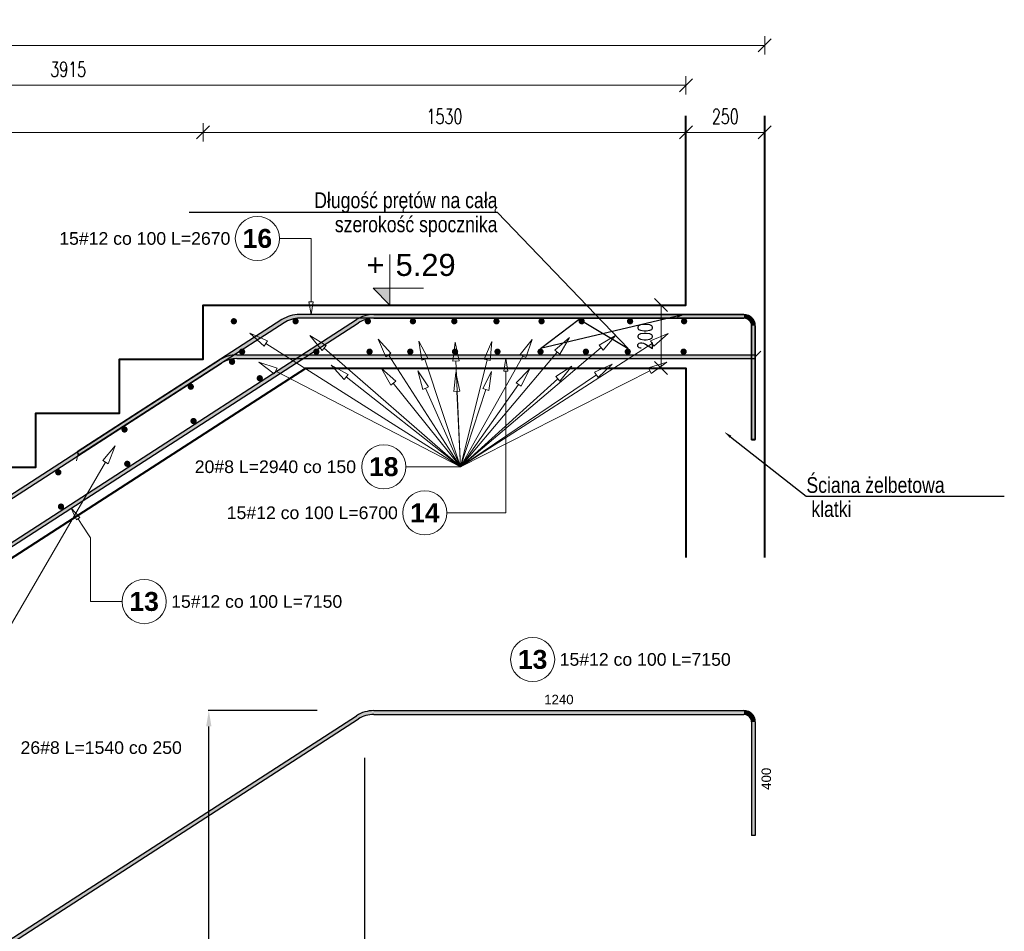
# Model space of a CAD drawing. Extents: x -1474 to 75706, y -13965 to 75879.
# Tile 12 of 17: x 40058 to 43179, y -3712 to -823. Entities that reach past the tile are written whole.
import ezdxf
from ezdxf import colors
from ezdxf.entities.mleader import LeaderData, LeaderLine
from ezdxf.enums import TextEntityAlignment as Align
from ezdxf.math import Vec2, Vec3

# ---------------------------------------------------------------- set-up
doc = ezdxf.new("R2010")
doc.units = 0
doc.header["$LTSCALE"] = 10
doc.header["$MEASUREMENT"] = 0
for name, color, linetype, lineweight in [('P-Opis', 1, 'Continuous', 18), ('P-Wymiar', 254, 'Continuous', 9), ('RCAD_deskowanie', 3, 'Continuous', 40)]:
    doc.layers.add(name, color=color, linetype=linetype, lineweight=lineweight)
for name, color, linetype in [('RCAD_kształt pręta', 7, 'Continuous'), ('RCAD_opis kształtu pręta', 7, 'Continuous'), ('RCAD_opis rozkładu', 7, 'Continuous'), ('RCAD_pręt wyrzucony', 130, 'Continuous'), ('RCAD_pręty punktowe', 7, 'Continuous'), ('RCAD_symbole graficzne', 7, 'Continuous')]:
    doc.layers.add(name, color=color, linetype=linetype)
doc.styles.add('_Fd Opis', font='arial.ttf')
doc.styles.add('ROMANS', font='romans.shx', dxfattribs={"width": 0.7})
doc.styles.add('style1', font='arial.ttf')
doc.styles.add('style3', font='arialbd.ttf')
doc.dimstyles.new('A25', dxfattribs={"dimscale": 27, "dimtxt": 1.75, "dimasz": 0.06, "dimexe": 0, "dimexo": 0, "dimgap": 1, "dimtad": 1, "dimdec": 4, "dimrnd": 0.1, "dimdsep": 46, "dimtxsty": 'ROMANS', "dimblk": '[[[[[[[[', "dimcen": 2, "dimdle": 2, "dimse1": 1, "dimse2": 1, "dimclrd": 256, "dimclrt": 1, "dimadec": 0, "dimazin": 0, "dimtfac": 1, "dimtdec": 4, "dimtix": 1, "dimtmove": 2, "dimatfit": 3, "dimldrblk": '[[[[[[[[', "dimfxl": 0, "dimtvp": 0.6, "dimtolj": 1, "dimlwd": -1, "dimarcsym": 0})
doc.dimstyles.new('RBCT DIM 20', dxfattribs={"dimtxt": 40, "dimasz": 50, "dimexe": 2.5, "dimexo": 150, "dimgap": 25, "dimtad": 1, "dimdec": 0, "dimzin": 1, "dimtxsty": 'style1', "dimcen": 50, "dimclrd": 8, "dimclre": 8, "dimclrt": 2, "dimadec": 0, "dimazin": 0, "dimtfac": 1, "dimtdec": 0, "dimtmove": 0, "dimatfit": 3, "dimfxl": 1, "dimarcsym": 0})

# ---------------------------------------------------------------- blocks, each defined once
blk = doc.blocks.new('[[[[[[[[')
at = {"layer": 'P-Wymiar'}
for p, q in [((-12.7, -12.7), (12.7, 12.7)), ((0, 0), (-4.6, 0)), ((0, 18), (0, -18))]:
    blk.add_line(p, q, dxfattribs=at)
blk = doc.blocks.new('*D179')
at = {"layer": 'Defpoints', "color": 0, "transparency": 16777216}
for p in [(38136.8, -1726.8), (40639.4, -1726.8), (38254.4, -3438.8)]:
    blk.add_point(p, dxfattribs=at)
at = {"layer": 'P-Wymiar', "transparency": 16777216}
blk.add_line((38136.8, -3437.2), (38136.8, -1728.4), dxfattribs=at)
at = {"layer": 'P-Wymiar', "transparency": 16777216, "xscale": 1.62, "yscale": 1.62, "zscale": 1.62}
for p, rotation in [((38136.8, -1726.8), 90), ((38136.8, -3438.8), 270)]:
    blk.add_blockref('[[[[[[[[', p, dxfattribs=dict(at, rotation=rotation))
at = {"layer": 'P-Wymiar', "color": 1, "transparency": 16777216, "insert": (38086.1, -2582.8), "char_height": 47.25, "attachment_point": 5, "rotation": 90, "style": 'ROMANS'}
blk.add_mtext('\\A1;1715', dxfattribs=at)
blk = doc.blocks.new('*D182')
at = {"layer": 'Defpoints', "color": 0, "transparency": 16777216}
for p in [(40639.4, -1179.9), (40639.4, -1726.8), (38254.4, -3266.8)]:
    blk.add_point(p, dxfattribs=at)
at = {"layer": 'P-Wymiar', "transparency": 16777216}
blk.add_line((38256.1, -1179.9), (40637.8, -1179.9), dxfattribs=at)
at = {"layer": 'P-Wymiar', "transparency": 16777216, "xscale": 1.62, "yscale": 1.62, "zscale": 1.62, "rotation": 180}
blk.add_blockref('[[[[[[[[', (38254.4, -1179.9), dxfattribs=at)
at = {"layer": 'P-Wymiar', "transparency": 16777216, "xscale": 1.62, "yscale": 1.62, "zscale": 1.62}
blk.add_blockref('[[[[[[[[', (40639.4, -1179.9), dxfattribs=at)
at = {"layer": 'P-Wymiar', "color": 1, "transparency": 16777216, "insert": (39446.9, -1129.2), "char_height": 47.25, "attachment_point": 5, "style": 'ROMANS'}
blk.add_mtext('\\A1;2385', dxfattribs=at)
blk = doc.blocks.new('*D183')
at = {"layer": 'Defpoints', "color": 0, "transparency": 16777216}
for p in [(42169.4, -1179.9), (40639.4, -1726.8), (42169.4, -1726.8)]:
    blk.add_point(p, dxfattribs=at)
at = {"layer": 'P-Wymiar', "transparency": 16777216}
blk.add_line((40641.1, -1179.9), (42167.8, -1179.9), dxfattribs=at)
at = {"layer": 'P-Wymiar', "transparency": 16777216, "xscale": 1.62, "yscale": 1.62, "zscale": 1.62, "rotation": 180}
blk.add_blockref('[[[[[[[[', (40639.4, -1179.9), dxfattribs=at)
at = {"layer": 'P-Wymiar', "transparency": 16777216, "xscale": 1.62, "yscale": 1.62, "zscale": 1.62}
blk.add_blockref('[[[[[[[[', (42169.4, -1179.9), dxfattribs=at)
at = {"layer": 'P-Wymiar', "color": 1, "transparency": 16777216, "insert": (41404.4, -1129.2), "char_height": 47.25, "attachment_point": 5, "style": 'ROMANS'}
blk.add_mtext('\\A1;1530', dxfattribs=at)
blk = doc.blocks.new('*D184')
at = {"layer": 'Defpoints', "color": 0, "transparency": 16777216}
for p in [(42419.4, -1179.9), (42169.4, -1726.8), (42419.4, -1726.8)]:
    blk.add_point(p, dxfattribs=at)
at = {"layer": 'P-Wymiar', "transparency": 16777216}
blk.add_line((42171.1, -1179.9), (42417.8, -1179.9), dxfattribs=at)
at = {"layer": 'P-Wymiar', "transparency": 16777216, "xscale": 1.62, "yscale": 1.62, "zscale": 1.62, "rotation": 180}
blk.add_blockref('[[[[[[[[', (42169.4, -1179.9), dxfattribs=at)
at = {"layer": 'P-Wymiar', "transparency": 16777216, "xscale": 1.62, "yscale": 1.62, "zscale": 1.62}
blk.add_blockref('[[[[[[[[', (42419.4, -1179.9), dxfattribs=at)
at = {"layer": 'P-Wymiar', "color": 1, "transparency": 16777216, "insert": (42294.4, -1129.2), "char_height": 47.25, "attachment_point": 5, "style": 'ROMANS'}
blk.add_mtext('\\A1;250', dxfattribs=at)
blk = doc.blocks.new('*D187')
at = {"layer": 'Defpoints', "color": 0, "transparency": 16777216}
for p in [(42169.4, -1030.3), (42169.4, -1126.8), (38254.4, -3438.8)]:
    blk.add_point(p, dxfattribs=at)
at = {"layer": 'P-Wymiar', "transparency": 16777216}
blk.add_line((38256.1, -1030.3), (42167.8, -1030.3), dxfattribs=at)
at = {"layer": 'P-Wymiar', "transparency": 16777216, "xscale": 1.62, "yscale": 1.62, "zscale": 1.62, "rotation": 180}
blk.add_blockref('[[[[[[[[', (38254.4, -1030.3), dxfattribs=at)
at = {"layer": 'P-Wymiar', "transparency": 16777216, "xscale": 1.62, "yscale": 1.62, "zscale": 1.62}
blk.add_blockref('[[[[[[[[', (42169.4, -1030.3), dxfattribs=at)
at = {"layer": 'P-Wymiar', "color": 1, "transparency": 16777216, "insert": (40211.9, -979.7), "char_height": 47.25, "attachment_point": 5, "style": 'ROMANS'}
blk.add_mtext('\\A1;3915', dxfattribs=at)
blk = doc.blocks.new('*D188')
at = {"layer": 'Defpoints', "color": 0, "transparency": 16777216}
for p in [(40964.8, -1926.8), (38594, -3584.5), (38313.4, -3638.8), (38313.4, -3638.8), (38928.9, -3638.8)]:
    blk.add_point(p, dxfattribs=at)
at = {"layer": 'P-Wymiar', "transparency": 16777216}
blk.add_arc((38313.4, -3638.8), 285.8, 0.3248, 32.5257, dxfattribs=at)
at = {"layer": 'P-Wymiar', "transparency": 16777216, "xscale": 1.62, "yscale": 1.62, "zscale": 1.62}
for p, rotation in [((38553.5, -3483.8), 122.6880376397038), ((38599.2, -3638.8), 270.1623863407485)]:
    blk.add_blockref('[[[[[[[[', p, dxfattribs=dict(at, rotation=rotation))
at = {"layer": 'P-Wymiar', "color": 1, "transparency": 16777216, "insert": (38636.1, -3543.7), "char_height": 47.25, "attachment_point": 5, "rotation": 286.4252, "style": 'ROMANS'}
blk.add_mtext('\\A1;33°', dxfattribs=at)
blk = doc.blocks.new('*D191')
at = {"layer": 'Defpoints', "color": 0, "transparency": 16777216}
for p in [(41150.6, -3012.4), (41150.6, -3787.8), (38304.6, -4864.4)]:
    blk.add_point(p, dxfattribs=at)
at = {"layer": 'P-Wymiar', "color": 8, "lineweight": -2, "transparency": 16777216}
for p, q in [((41150.6, -3162.4), (41150.6, -3790.3)), ((38304.6, -4714.4), (38304.6, -3785.3)), ((38354.6, -3787.8), (41100.6, -3787.8))]:
    blk.add_line(p, q, dxfattribs=at)
at = {"layer": 'P-Wymiar', "color": 8, "transparency": 16777216}
for points in [[(38354.6, -3779.4), (38354.6, -3796.1), (38304.6, -3787.8)], [(41100.6, -3779.4), (41100.6, -3796.1), (41150.6, -3787.8)]]:
    blk.add_solid(points, dxfattribs=at)
at = {"layer": 'P-Wymiar', "color": 2, "transparency": 16777216, "insert": (39727.6, -3742.3), "char_height": 40, "attachment_point": 5, "style": 'style1'}
blk.add_mtext('2850', dxfattribs=at)
blk = doc.blocks.new('*D192')
at = {"layer": 'Defpoints', "color": 0, "transparency": 16777216}
for p in [(40657.6, -3012.4), (41150.6, -3012.4), (38304.6, -4864.4)]:
    blk.add_point(p, dxfattribs=at)
at = {"layer": 'P-Wymiar', "color": 8, "lineweight": -2, "transparency": 16777216}
for p, q in [((41000.6, -3012.4), (40655.1, -3012.4)), ((40657.6, -4814.4), (40657.6, -3062.4)), ((38454.6, -4864.4), (40660.1, -4864.4))]:
    blk.add_line(p, q, dxfattribs=at)
at = {"layer": 'P-Wymiar', "color": 8, "transparency": 16777216}
for points in [[(40649.2, -3062.4), (40665.9, -3062.4), (40657.6, -3012.4)], [(40649.2, -4814.4), (40665.9, -4814.4), (40657.6, -4864.4)]]:
    blk.add_solid(points, dxfattribs=at)
at = {"layer": 'P-Wymiar', "color": 2, "transparency": 16777216, "insert": (40612.2, -3938.4), "char_height": 40, "attachment_point": 5, "rotation": 90, "style": 'style1'}
blk.add_mtext('1850', dxfattribs=at)
blk = doc.blocks.new('*D201')
at = {"layer": 'Defpoints', "color": 0, "transparency": 16777216}
for p in [(42068.9, -1726.8), (42091.1, -1926.8), (42102.1, -1926.8)]:
    blk.add_point(p, dxfattribs=at)
at = {"layer": 'P-Wymiar', "transparency": 16777216}
blk.add_line((42091.1, -1728.4), (42091.1, -1925.2), dxfattribs=at)
at = {"layer": 'P-Wymiar', "transparency": 16777216, "xscale": 1.62, "yscale": 1.62, "zscale": 1.62}
for p, rotation in [((42091.1, -1726.8), 90), ((42091.1, -1926.8), 270)]:
    blk.add_blockref('[[[[[[[[', p, dxfattribs=dict(at, rotation=rotation))
at = {"layer": 'P-Wymiar', "color": 1, "transparency": 16777216, "insert": (42040.4, -1826.8), "char_height": 47.25, "attachment_point": 5, "rotation": 90, "style": 'ROMANS'}
blk.add_mtext('\\A1;200', dxfattribs=at)
blk = doc.blocks.new('*D219')
at = {"layer": 'Defpoints', "color": 0, "transparency": 16777216}
for p in [(42419.4, -904.2), (42419.4, -1336.3), (36169.4, -3438.8)]:
    blk.add_point(p, dxfattribs=at)
at = {"layer": 'P-Wymiar', "transparency": 16777216}
blk.add_line((36171.1, -904.2), (42417.8, -904.2), dxfattribs=at)
at = {"layer": 'P-Wymiar', "transparency": 16777216, "xscale": 1.62, "yscale": 1.62, "zscale": 1.62, "rotation": 180}
blk.add_blockref('[[[[[[[[', (36169.4, -904.2), dxfattribs=at)
at = {"layer": 'P-Wymiar', "transparency": 16777216, "xscale": 1.62, "yscale": 1.62, "zscale": 1.62}
blk.add_blockref('[[[[[[[[', (42419.4, -904.2), dxfattribs=at)
at = {"layer": 'P-Wymiar', "color": 1, "transparency": 16777216, "insert": (39294.4, -853.6), "char_height": 47.25, "attachment_point": 5, "style": 'ROMANS'}
blk.add_mtext('\\A1;6250', dxfattribs=at)

msp = doc.modelspace()

# ---------------------------------------------------------------- hatches: boundary and pattern name
at = {"layer": 'RCAD_kształt pręta'}
for points in [[(38329.81221, -3592.51649), (38323.30284, -3582.43541), (41125.36375, -1773.13822), (41131.87312, -1783.21929)], [(40889.39632, -1773.13822), (40895.9057, -1783.21929), (40247.23212, -2202.06932), (40240.72275, -2191.98824)], [(42353.43653, -1756.82735), (42353.43653, -1768.82735), (40944.72599, -1768.82735), (40944.72599, -1756.82735)], [(41180.69342, -1768.82735), (41180.69342, -1756.82735), (42353.43653, -1756.82735), (42353.43653, -1768.82735)], [(42377.43653, -1792.82735), (42389.43653, -1792.82735), (42389.43653, -2152.82735), (42377.43653, -2152.82735)], [(42389.43653, -2153.69905), (42377.43653, -2153.69905), (42377.43653, -1792.82735), (42389.43653, -1792.82735)], [(38093.84479, -3592.51649), (38087.33541, -3582.43541), (40691.16256, -1901.13822), (40697.67193, -1911.21929)], [(40746.49223, -1896.82735), (40746.49223, -1884.82735), (42389.43653, -1884.82735), (42389.43653, -1896.82735)]]:
    msp.add_hatch(color=4, dxfattribs=at).paths.add_polyline_path(points, flags=0)
h = msp.add_hatch(color=4, dxfattribs=at)
edge = h.paths.add_edge_path(flags=0)
edge.add_line((40944.72599, -1756.82735), (40944.72599, -1768.82735))
edge.add_arc((40944.72599, -1858.82735), 90, 90, 122.85042398)
edge.add_line((40895.9057, -1783.21929), (40889.39632, -1773.13822))
edge.add_arc((40944.72599, -1858.82735), 102, 450, 482.85042398, ccw=False)
h = msp.add_hatch(color=4, dxfattribs=at)
edge = h.paths.add_edge_path(flags=0)
edge.add_line((41180.69342, -1756.82735), (41180.69342, -1768.82735))
edge.add_arc((41180.69342, -1858.82735), 90, 90, 122.85042398)
edge.add_line((41131.87312, -1783.21929), (41125.36375, -1773.13822))
edge.add_arc((41180.69342, -1858.82735), 102, 450, 482.85042398, ccw=False)
h = msp.add_hatch(color=4, dxfattribs=at)
edge = h.paths.add_edge_path(flags=0)
edge.add_line((42389.43653, -1792.82735), (42377.43653, -1792.82735))
edge.add_arc((42353.43653, -1792.82735), 24, 0, 90)
edge.add_line((42353.43653, -1768.82735), (42353.43653, -1756.82735))
edge.add_arc((42353.43653, -1792.82735), 36, 360, 450, ccw=False)
h = msp.add_hatch(color=4, dxfattribs=at)
edge = h.paths.add_edge_path(flags=0)
edge.add_line((42389.43653, -1792.82735), (42377.43653, -1792.82735))
edge.add_arc((42353.43653, -1792.82735), 24, 0, 90)
edge.add_line((42353.43653, -1768.82735), (42353.43653, -1756.82735))
edge.add_arc((42353.43653, -1792.82735), 36, 360, 450, ccw=False)
h = msp.add_hatch(color=4, dxfattribs=at)
edge = h.paths.add_edge_path(flags=0)
edge.add_line((40746.49223, -1884.82735), (40746.49223, -1896.82735))
edge.add_arc((40746.49223, -1986.82735), 90, 90, 122.85042398)
edge.add_line((40697.67193, -1911.21929), (40691.16256, -1901.13822))
edge.add_arc((40746.49223, -1986.82735), 102, 450, 482.85042398, ccw=False)
at = {"layer": 'RCAD_pręt wyrzucony'}
h = msp.add_hatch(color=4, dxfattribs=at)
edge = h.paths.add_edge_path(flags=0)
edge.add_line((41180.69342, -3012.42413), (41180.69342, -3024.42413))
edge.add_arc((41180.69342, -3114.42413), 90, 90, 122.85042398)
edge.add_line((41131.87312, -3038.81607), (41125.36375, -3028.735))
edge.add_arc((41180.69342, -3114.42413), 102, 450, 482.85042398, ccw=False)
for points in [[(41180.69342, -3024.42413), (41180.69342, -3012.42413), (42353.43653, -3012.42413), (42353.43653, -3024.42413)], [(38329.81221, -4848.11327), (38323.30284, -4838.03219), (41125.36375, -3028.735), (41131.87312, -3038.81607)], [(42377.43653, -3048.42413), (42389.43653, -3048.42413), (42389.43653, -3408.42413), (42377.43653, -3408.42413)]]:
    msp.add_hatch(color=4, dxfattribs=at).paths.add_polyline_path(points, flags=0)
h = msp.add_hatch(color=4, dxfattribs=at)
edge = h.paths.add_edge_path(flags=0)
edge.add_line((42389.43653, -3048.42413), (42377.43653, -3048.42413))
edge.add_arc((42353.43653, -3048.42413), 24, 0, 90)
edge.add_line((42353.43653, -3024.42413), (42353.43653, -3012.42413))
edge.add_arc((42353.43653, -3048.42413), 36, 360, 450, ccw=False)
at = {"layer": 'RCAD_pręty punktowe'}
h = msp.add_hatch(color=1, dxfattribs=at)
edge = h.paths.add_edge_path(flags=0)
edge.add_arc((40736.91368, -1778.31942), 10, 0, 360)
h = msp.add_hatch(color=1, dxfattribs=at)
edge = h.paths.add_edge_path(flags=0)
edge.add_arc((40932.6437, -1778.31942), 10, 0, 360)
h = msp.add_hatch(color=1, dxfattribs=at)
edge = h.paths.add_edge_path(flags=0)
edge.add_arc((41161.55703, -1778.31942), 10, 0, 360)
h = msp.add_hatch(color=1, dxfattribs=at)
edge = h.paths.add_edge_path(flags=0)
edge.add_arc((41304.46575, -1778.31942), 10, 0, 360)
h = msp.add_hatch(color=1, dxfattribs=at)
edge = h.paths.add_edge_path(flags=0)
edge.add_arc((41435.54068, -1778.31942), 10, 0, 360)
h = msp.add_hatch(color=1, dxfattribs=at)
edge = h.paths.add_edge_path(flags=0)
edge.add_arc((41569.23651, -1778.31942), 10, 0, 360)
h = msp.add_hatch(color=1, dxfattribs=at)
edge = h.paths.add_edge_path(flags=0)
edge.add_arc((41712.10774, -1778.31942), 10, 0, 360)
h = msp.add_hatch(color=1, dxfattribs=at)
edge = h.paths.add_edge_path(flags=0)
edge.add_arc((41839.24983, -1778.31942), 10, 0, 360)
h = msp.add_hatch(color=1, dxfattribs=at)
edge = h.paths.add_edge_path(flags=0)
edge.add_arc((41992.6069, -1778.31942), 10, 0, 360)
h = msp.add_hatch(color=1, dxfattribs=at)
edge = h.paths.add_edge_path(flags=0)
edge.add_arc((42163.92868, -1778.31942), 10, 0, 360)
h = msp.add_hatch(color=1, dxfattribs=at)
edge = h.paths.add_edge_path(flags=0)
edge.add_arc((40763.10693, -1874.82735), 10, 0, 360)
h = msp.add_hatch(color=1, dxfattribs=at)
edge = h.paths.add_edge_path(flags=0)
edge.add_arc((40998.4563, -1874.82735), 10, 0, 360)
h = msp.add_hatch(color=1, dxfattribs=at)
edge = h.paths.add_edge_path(flags=0)
edge.add_arc((41167.00649, -1874.82735), 10, 0, 360)
h = msp.add_hatch(color=1, dxfattribs=at)
edge = h.paths.add_edge_path(flags=0)
edge.add_arc((41296.02129, -1874.82735), 10, 0, 360)
h = msp.add_hatch(color=1, dxfattribs=at)
edge = h.paths.add_edge_path(flags=0)
edge.add_arc((41437.93742, -1874.82735), 10, 0, 360)
h = msp.add_hatch(color=1, dxfattribs=at)
edge = h.paths.add_edge_path(flags=0)
edge.add_arc((41572.48115, -1874.82735), 10, 0, 360)
h = msp.add_hatch(color=1, dxfattribs=at)
edge = h.paths.add_edge_path(flags=0)
edge.add_arc((41708.86835, -1874.82735), 10, 0, 360)
h = msp.add_hatch(color=1, dxfattribs=at)
edge = h.paths.add_edge_path(flags=0)
edge.add_arc((41852.62721, -1874.82735), 10, 0, 360)
h = msp.add_hatch(color=1, dxfattribs=at)
edge = h.paths.add_edge_path(flags=0)
edge.add_arc((41985.32821, -1874.82735), 10, 0, 360)
h = msp.add_hatch(color=1, dxfattribs=at)
edge = h.paths.add_edge_path(flags=0)
edge.add_arc((42162.26288, -1874.82735), 10, 0, 360)
h = msp.add_hatch(color=1, dxfattribs=at)
edge = h.paths.add_edge_path(flags=0)
edge.add_arc((40731.26555, -1906.80624), 10, 0, 360)
h = msp.add_hatch(color=1, dxfattribs=at)
edge = h.paths.add_edge_path(flags=0)
edge.add_arc((40819.14324, -1958.96201), 10, 0, 360)
h = msp.add_hatch(color=1, dxfattribs=at)
edge = h.paths.add_edge_path(flags=0)
edge.add_arc((40600.53415, -1985.84488), 10, 0, 360)
h = msp.add_hatch(color=1, dxfattribs=at)
edge = h.paths.add_edge_path(flags=0)
edge.add_arc((40609.12086, -2094.57395), 10, 0, 360)
h = msp.add_hatch(color=1, dxfattribs=at)
edge = h.paths.add_edge_path(flags=0)
edge.add_arc((40390.51176, -2121.45682), 10, 0, 360)
h = msp.add_hatch(color=1, dxfattribs=at)
edge = h.paths.add_edge_path(flags=0)
edge.add_arc((40399.09847, -2230.18589), 10, 0, 360)
h = msp.add_hatch(color=1, dxfattribs=at)
edge = h.paths.add_edge_path(flags=0)
edge.add_arc((40180.48938, -2257.06875), 10, 0, 360)
h = msp.add_hatch(color=1, dxfattribs=at)
edge = h.paths.add_edge_path(flags=0)
edge.add_arc((40189.07609, -2365.79783), 10, 0, 360)
at = {"layer": 'RCAD_symbole graficzne'}
msp.add_hatch(color=1, dxfattribs=at).paths.add_polyline_path([(41178.43096, -1673.49402), (41231.76429, -1726.82735), (41231.76429, -1673.49402)], flags=0)

# ---------------------------------------------------------------- linework, layer by layer
at = {"layer": 'RCAD_deskowanie'}
for points in [[(36419.43653, -3438.82735), (38254.43653, -3438.82735), (38254.43653, -3266.82735), (38519.43653, -3266.82735), (38519.43653, -3095.82735), (38784.43653, -3095.82735), (38784.43653, -2924.82735), (39049.43653, -2924.82735), (39049.43653, -2753.82735), (39314.43653, -2753.82735), (39314.43653, -2582.82735), (39579.43653, -2582.82735), (39579.43653, -2411.82735), (39844.43653, -2411.82735), (39844.43653, -2240.82735), (40109.43653, -2240.82735), (40109.43653, -2069.82735), (40374.43653, -2069.82735), (40374.43653, -1898.82735), (40639.43653, -1898.82735), (40639.43653, -1726.82735), (42169.43653, -1726.82735), (42169.43653, -1126.82735)], [(42419.43653, -2526.82735), (42419.43653, -1126.82735)], [(36419.43653, -3638.82735), (38313.39538, -3638.82735), (40964.772, -1926.82735), (42169.43653, -1926.82735), (42169.43653, -2526.82735)]]:
    msp.add_lwpolyline(points, dxfattribs=at)
at = {"layer": 'RCAD_kształt pręta', "color": 4}
for p, q in [((38323.30284, -3582.43541), (41125.36375, -1773.13822)), ((40889.39632, -1773.13822), (40240.72275, -2191.98824)), ((42353.43653, -1756.82735), (40944.72599, -1756.82735)), ((42353.43653, -1768.82735), (40944.72599, -1768.82735)), ((41180.69342, -1756.82735), (42353.43653, -1756.82735)), ((41180.69342, -1768.82735), (42353.43653, -1768.82735)), ((38329.81221, -3592.51649), (41131.87312, -1783.21929)), ((40895.9057, -1783.21929), (40247.23212, -2202.06932)), ((42377.43653, -1792.82735), (42377.43653, -2152.82735)), ((42377.43653, -2153.69905), (42377.43653, -1792.82735)), ((42389.43653, -1792.82735), (42389.43653, -2152.82735)), ((42389.43653, -2153.69905), (42389.43653, -1792.82735)), ((38087.33541, -3582.43541), (40691.16256, -1901.13822)), ((40746.49223, -1884.82735), (42389.43653, -1884.82735)), ((40746.49223, -1896.82735), (42389.43653, -1896.82735)), ((42389.43653, -1884.82735), (42389.43653, -1896.82735)), ((38093.84479, -3592.51649), (40697.67193, -1911.21929)), ((42389.43653, -2152.82735), (42377.43653, -2152.82735)), ((42377.43653, -2153.69905), (42389.43653, -2153.69905)), ((40247.23212, -2202.06932), (40240.72275, -2191.98824))]:
    msp.add_line(p, q, dxfattribs=at)
at = {"layer": 'RCAD_kształt pręta', "color": 2, "lineweight": 5}
for p, q in [((42389.43653, -1890.82735), (42406.93653, -1873.32735)), ((40243.97744, -2197.02878), (40238.76871, -2221.22318))]:
    msp.add_line(p, q, dxfattribs=at)
at = {"layer": 'RCAD_kształt pręta', "color": 4}
for centre, radius, start, end in [((40944.72599, -1858.82735), 102, 90, 122.85042398), ((40944.72599, -1858.82735), 90, 90, 122.85042398), ((41180.69342, -1858.82735), 102, 90, 122.85042398), ((41180.69342, -1858.82735), 90, 90, 122.85042398), ((42353.43653, -1792.82735), 36, 360, 90), ((42353.43653, -1792.82735), 36, 360, 90), ((42353.43653, -1792.82735), 24, 360, 90), ((42353.43653, -1792.82735), 24, 360, 90), ((40746.49223, -1986.82735), 102, 90, 122.85042398), ((40746.49223, -1986.82735), 90, 90, 122.85042398)]:
    msp.add_arc(centre, radius, start, end, dxfattribs=at)
at = {"layer": 'RCAD_opis kształtu pręta', "color": 8, "lineweight": 0}
for p, q in [((40981.49433, -1516.20812), (40881.49433, -1516.20812)), ((40981.49433, -1704.82735), (40981.49433, -1516.20812)), ((40981.49433, -1704.82735), (40981.49433, -1716.82735)), ((40981.49433, -1756.82735), (40974.82766, -1716.82735)), ((40988.16099, -1716.82735), (40974.82766, -1716.82735)), ((40988.16099, -1716.82735), (40981.49433, -1756.82735)), ((41592.25623, -1936.82735), (41598.9229, -1896.82735)), ((41598.9229, -1896.82735), (41605.58956, -1936.82735)), ((41592.25623, -1936.82735), (41605.58956, -1936.82735)), ((41598.9229, -1948.82735), (41598.9229, -1936.82735)), ((41598.9229, -1948.82735), (41598.9229, -2385.6071)), ((40237.94523, -2408.04457), (40221.84792, -2370.82467)), ((40221.84792, -2370.82467), (40249.14643, -2400.81193)), ((40237.94523, -2408.04457), (40249.14643, -2400.81193)), ((41598.9229, -2385.6071), (41412.2832, -2385.6071)), ((40254.39478, -2421.23004), (40243.54583, -2404.42825)), ((40254.39478, -2421.23004), (40282.60207, -2464.9147)), ((40282.60207, -2464.9147), (40282.60207, -2666.82735)), ((40282.60207, -2666.82735), (40382.60207, -2666.82735))]:
    msp.add_line(p, q, dxfattribs=at)
for centre in [(40811.49433, -1516.20812), (41342.2832, -2385.6071), (40452.60207, -2666.82735)]:
    msp.add_circle(centre, 70, dxfattribs=at)
at = {"layer": 'RCAD_opis rozkładu', "color": 8, "lineweight": 0}
for p, q in [((40832.89667, -1857.03301), (40787.58304, -1816.45377)), ((40787.58304, -1816.45377), (40843.60812, -1840.14322)), ((40832.89667, -1857.03301), (40843.60812, -1840.14322)), ((41016.52147, -1870.71688), (40977.86842, -1823.74942)), ((40977.86842, -1823.74942), (41029.6648, -1855.64198)), ((41218.14116, -1890.61259), (41194.05232, -1834.75806)), ((41194.05232, -1834.75806), (41234.95404, -1879.78082)), ((41644.38744, -1883.8883), (41682.6012, -1836.56274)), ((41682.6012, -1836.56274), (41661.80188, -1893.72381)), ((41754.20981, -1869.57313), (41800.5508, -1830.1712)), ((41800.5508, -1830.1712), (41769.49373, -1882.47281)), ((41894.57128, -1854.24093), (41946.82045, -1823.09571)), ((41946.82045, -1823.09571), (41907.49671, -1869.50308)), ((42057.55555, -1840.75309), (42113.4441, -1816.7433)), ((42057.55555, -1840.75309), (42068.36351, -1857.58128)), ((42113.4441, -1816.7433), (42068.36351, -1857.58128)), ((41454.92454, -2239.67962), (40838.2524, -1848.58811)), ((41016.52147, -1870.71688), (41029.6648, -1855.64198)), ((41454.92454, -2239.67962), (41023.09313, -1863.17943)), ((41332.61879, -1901.39805), (41323.28982, -1841.29007)), ((41323.28982, -1841.29007), (41351.609, -1895.12336)), ((41430.65329, -1904.63614), (41438.09246, -1844.26513)), ((41438.09246, -1844.26513), (41450.63519, -1903.78555)), ((41454.92454, -2239.67962), (42062.95953, -1849.16718)), ((41454.92454, -2239.67962), (41901.03399, -1861.872)), ((41530.31967, -1898.27327), (41554.62762, -1842.51375)), ((41554.62762, -1842.51375), (41549.71778, -1903.1429)), ((41754.20981, -1869.57313), (41769.49373, -1882.47281)), ((41894.57128, -1854.24093), (41907.49671, -1869.50308)), ((41218.14116, -1890.61259), (41234.95404, -1879.78082)), ((41454.92454, -2239.67962), (41226.5476, -1885.19671)), ((41332.61879, -1901.39805), (41351.609, -1895.12336)), ((41454.92454, -2239.67962), (41342.11389, -1898.26071)), ((41454.92454, -2239.67962), (41761.85177, -1876.02297)), ((41454.92454, -2239.67962), (41653.09466, -1888.80605)), ((41454.92454, -2239.67962), (41540.01872, -1900.70808)), ((41530.31967, -1898.27327), (41549.71778, -1903.1429)), ((41644.38744, -1883.8883), (41661.80188, -1893.72381)), ((40865.02466, -1944.95829), (40816.36805, -1908.45439)), ((40816.36805, -1908.45439), (40874.23367, -1927.20458)), ((40865.02466, -1944.95829), (40874.23367, -1927.20458)), ((41086.61423, -1962.85284), (41045.62543, -1917.90934)), ((41045.62543, -1917.90934), (41098.97489, -1947.1298)), ((41234.303, -1980.68315), (41204.55466, -1927.62624)), ((41204.55466, -1927.62624), (41249.90263, -1968.16709)), ((41430.65329, -1904.63614), (41450.63519, -1903.78555)), ((41454.92454, -2239.67962), (41440.64424, -1904.21085)), ((41631.38763, -1973.0051), (41674.20942, -1929.80447)), ((41674.20942, -1929.80447), (41647.71334, -1984.55808)), ((41756.83532, -1953.79251), (41808.08083, -1921.02213)), ((41808.08083, -1921.02213), (41770.23358, -1968.6413)), ((41880.3349, -1939.7884), (41935.63337, -1914.44911)), ((41935.63337, -1914.44911), (41891.54215, -1956.35335)), ((42050.72278, -1926.20142), (42108.75499, -1907.97338)), ((42050.72278, -1926.20142), (42059.77145, -1944.03738)), ((42108.75499, -1907.97338), (42059.77145, -1944.03738)), ((41454.92454, -2239.67962), (40869.62916, -1936.08143)), ((41086.61423, -1962.85284), (41098.97489, -1947.1298)), ((41454.92454, -2239.67962), (41092.79456, -1954.99132)), ((41335.46442, -1994.60011), (41320.31468, -1935.68928)), ((41320.31468, -1935.68928), (41353.75173, -1986.50231)), ((41433.62274, -2001.16597), (41440.77449, -1940.76024)), ((41440.77449, -1940.76024), (41453.60037, -2000.22029)), ((41454.92454, -2239.67962), (42055.24711, -1935.1194)), ((41454.92454, -2239.67962), (41885.93853, -1948.07088)), ((41454.92454, -2239.67962), (41763.53445, -1961.2169)), ((41525.62065, -1991.75117), (41553.80244, -1937.84582)), ((41553.80244, -1937.84582), (41544.6268, -1997.97741)), ((41756.83532, -1953.79251), (41770.23358, -1968.6413)), ((41880.3349, -1939.7884), (41891.54215, -1956.35335)), ((41234.303, -1980.68315), (41249.90263, -1968.16709)), ((41454.92454, -2239.67962), (41242.10282, -1974.42512)), ((41335.46442, -1994.60011), (41353.75173, -1986.50231)), ((41454.92454, -2239.67962), (41344.60808, -1990.55121)), ((41454.92454, -2239.67962), (41639.55048, -1978.78159)), ((41454.92454, -2239.67962), (41535.12373, -1994.86429)), ((41525.62065, -1991.75117), (41544.6268, -1997.97741)), ((41631.38763, -1973.0051), (41647.71334, -1984.55808)), ((41433.62274, -2001.16597), (41453.60037, -2000.22029)), ((41454.92454, -2239.67962), (41443.61155, -2000.69313)), ((40321.47022, -2220.11413), (40360.31144, -2173.30217)), ((40360.31144, -2173.30217), (40338.752, -2230.1809)), ((39803.0835, -3129.90365), (40330.11111, -2225.14752)), ((40321.47022, -2220.11413), (40338.752, -2230.1809)), ((41454.92454, -2239.67962), (41282.04117, -2239.67962))]:
    msp.add_line(p, q, dxfattribs=at)
msp.add_circle((41212.04117, -2239.67962), 70, dxfattribs=at)
at = {"layer": 'RCAD_pręt wyrzucony', "color": 4}
for p, q in [((41180.69342, -3012.42413), (42353.43653, -3012.42413)), ((41180.69342, -3024.42413), (42353.43653, -3024.42413)), ((38323.30284, -4838.03219), (41125.36375, -3028.735)), ((38329.81221, -4848.11327), (41131.87312, -3038.81607)), ((42377.43653, -3048.42413), (42377.43653, -3408.42413)), ((42389.43653, -3048.42413), (42389.43653, -3408.42413)), ((42389.43653, -3408.42413), (42377.43653, -3408.42413))]:
    msp.add_line(p, q, dxfattribs=at)
at = {"layer": 'RCAD_pręt wyrzucony', "color": 8, "lineweight": 0}
msp.add_circle((41683.84836, -2850.47068), 70, dxfattribs=at)
at = {"layer": 'RCAD_pręt wyrzucony', "color": 4}
for centre, radius, start, end in [((41180.69342, -3114.42413), 102, 90, 122.85042398), ((41180.69342, -3114.42413), 90, 90, 122.85042398), ((42353.43653, -3048.42413), 36, 360, 90), ((42353.43653, -3048.42413), 24, 360, 90)]:
    msp.add_arc(centre, radius, start, end, dxfattribs=at)
at = {"layer": 'RCAD_symbole graficzne', "color": 1, "lineweight": 0}
for p, q in [((41231.76429, -1726.82735), (41231.76429, -1566.82735)), ((41338.43096, -1673.49402), (41178.43096, -1673.49402)), ((41178.43096, -1673.49402), (41231.76429, -1726.82735)), ((41311.76429, -1726.82735), (41151.76429, -1726.82735))]:
    msp.add_line(p, q, dxfattribs=at)

# ---------------------------------------------------------------- texts
at = {"layer": 'RCAD_opis kształtu pręta', "color": 1, "attachment_point": 5}
for s, insert, char_height, style in [('15#12 co 100 L=2670', (40454.7549, -1516.20812), 40, 'style1'), ('16', (40811.49433, -1516.20812), 60, 'style3'), ('15#12 co 100 L=6700', (40985.54377, -2385.6071), 40, 'style1'), ('14', (41342.2832, -2385.6071), 60, 'style3'), ('13', (40452.60207, -2666.82735), 60, 'style3'), ('15#12 co 100 L=7150', (40809.34149, -2666.82735), 40, 'style1')]:
    msp.add_mtext(s, dxfattribs=dict(at, insert=insert, char_height=char_height, style=style))
at = {"layer": 'RCAD_opis rozkładu', "color": 2, "char_height": 40, "attachment_point": 5, "style": 'style1'}
for s, insert in [('20#8 L=2940 co 150', (40868.61688, -2239.67962)), ('26#8 L=1540 co 250', (40316.50778, -3129.90365))]:
    msp.add_mtext(s, dxfattribs=dict(at, insert=insert))
at = {"layer": 'RCAD_opis rozkładu', "color": 1, "insert": (41212.04117, -2239.67962), "char_height": 60, "attachment_point": 5, "style": 'style3'}
msp.add_mtext('18', dxfattribs=at)
at = {"layer": 'RCAD_pręt wyrzucony', "color": 1, "attachment_point": 5}
for s, insert, char_height, style in [('13', (41683.84836, -2850.47068), 60, 'style3'), ('1240', (41767.06498, -2977.42413), 30, 'style1')]:
    msp.add_mtext(s, dxfattribs=dict(at, insert=insert, char_height=char_height, style=style))
at = {"layer": 'RCAD_pręt wyrzucony', "color": 2, "insert": (42040.58779, -2850.47068), "char_height": 40, "attachment_point": 5, "style": 'style1'}
msp.add_mtext('15#12 co 100 L=7150', dxfattribs=at)
at = {"layer": 'RCAD_pręt wyrzucony', "color": 1, "insert": (42424.43653, -3228.42413), "char_height": 30, "attachment_point": 5, "rotation": 90, "style": 'style1'}
msp.add_mtext('400', dxfattribs=at)
at = {"layer": 'RCAD_symbole graficzne', "color": 2, "style": 'style1'}
msp.add_text('+', height=70, dxfattribs=at).set_placement((41213.98651, -1655.71624), align=Align.BOTTOM_RIGHT)
msp.add_text('5.29 ', height=70, dxfattribs=at).set_placement((41249.54207, -1655.71624), align=Align.BOTTOM_LEFT)

# ---------------------------------------------------------------- dimensions: what is measured, and where the dimension line sits
at = {"layer": 'P-Wymiar'}
for base, p1, p2, picture, middle in [((42419.43653, -904.18825), (36169.43653, -3438.82735), (42419.43653, -1336.28278), '*D219', (39294.43653, -853.56325)), ((42169.43653, -1030.27762), (38254.43653, -3438.82735), (42169.43653, -1126.82735), '*D187', (40211.93653, -979.65262)), ((40639.43653, -1179.86724), (38254.43653, -3266.82735), (40639.43653, -1726.82735), '*D182', (39446.93653, -1129.24224)), ((42169.43653, -1179.86724), (40639.43653, -1726.82735), (42169.43653, -1726.82735), '*D183', (41404.43653, -1129.24224)), ((42419.43653, -1179.86724), (42169.43653, -1726.82735), (42419.43653, -1726.82735), '*D184', (42294.43653, -1129.24224))]:
    dim = msp.add_linear_dim(base=base, p1=p1, p2=p2, dimstyle='A25', override={"dimfxl": 0.18, "dimfxlon": 1}, dxfattribs=at)
    dim.commit()
    dim.dimension.update_dxf_attribs({"geometry": picture, "text_midpoint": middle})
dim = msp.add_linear_dim(base=(38136.77053, -1726.82735), p1=(38254.43653, -3438.82735), p2=(40639.43653, -1726.82735), angle=90, text='1715', dimstyle='A25', override={"dimfxl": 0.18, "dimfxlon": 1}, dxfattribs=at)
dim.commit()
dim.dimension.update_dxf_attribs({"geometry": '*D179', "text_midpoint": (38086.14553, -2582.82735)})
dim = msp.add_linear_dim(base=(42091.06542, -1926.82735), p1=(42068.94671, -1726.82735), p2=(42102.12552, -1926.82735), angle=90, dimstyle='A25', override={"dimfxl": 0.18, "dimfxlon": 1}, dxfattribs=at)
dim.commit()
dim.dimension.update_dxf_attribs({"geometry": '*D201', "text_midpoint": (42040.44042, -1826.82735)})
dim = msp.add_angular_dim_2l(base=(38593.98952, -3584.53873), line1=((38313.39538, -3638.82735), (38928.899, -3638.82735)), line2=((38313.39538, -3638.82735), (40964.772, -1926.82735)), dimstyle='A25', override={"dimfxl": 0.18, "dimfxlon": 1}, dxfattribs=at)
dim.commit()
dim.dimension.update_dxf_attribs({"geometry": '*D188', "text_midpoint": (38636.08855, -3543.69927)})
dim = msp.add_linear_dim(base=(41150.62441, -3787.75069), p1=(38304.55155, -4864.42413), p2=(41150.62441, -3012.42413), text='2850', dimstyle='RBCT DIM 20', dxfattribs=at)
dim.commit()
dim.dimension.update_dxf_attribs({"geometry": '*D191', "text_midpoint": (39727.58798, -3742.32777)})
dim = msp.add_linear_dim(base=(40657.58126, -3012.42413), p1=(38304.55155, -4864.42413), p2=(41150.62441, -3012.42413), angle=90, text='1850', dimstyle='RBCT DIM 20', dxfattribs=at)
dim.commit()
dim.dimension.update_dxf_attribs({"geometry": '*D192', "text_midpoint": (40612.15834, -3938.42413)})

# ---------------------------------------------------------------- leaders
at = {"layer": 'P-Opis'}
ml = msp.add_multileader_mtext('Standard', dxfattribs=at)
ml.set_content('{\\W0.8;Długość prętów na całą\\Pszerokość spocznika}', color=256, style='_Fd Opis')
ml.set_leader_properties()
ml.build(insert=Vec2(0, 0))
ml.multileader.update_dxf_attribs({"has_dogleg": 0, "text_left_attachment_type": 6, "text_right_attachment_type": 6, "arrow_head_size": 25})
ctx = ml.context
ctx.base_point, ctx.char_height, ctx.arrow_head_size, ctx.landing_gap_size, ctx.plane_origin = Vec3(40996.92263, -1433.71365), 50, 25, 0.5, Vec3(45980.1888, -1322.90793)
ctx.left_attachment, ctx.right_attachment, ctx.text_align_type = 6, 6, 2
notes = []
notes.append((ctx, [(0, (1, 1, 0), (41885.72625, -1433.71365), (-1, 0), 312.76951, [(3, [(42166.38314, -1756.82735), (41708.94682, -1864.82766), (41831.43977, -1772.07419), (41986.09336, -1864.85667)], 0, [])])]))
ctx.mtext.insert, ctx.mtext.alignment, ctx.mtext.line_spacing_factor, ctx.mtext.line_spacing_style = Vec3(41572.45674, -1369.83234), 3, 0.914286, 2
ml = msp.add_multileader_mtext('Standard', dxfattribs=at)
ml.set_content('{\\W0.8;Ściana żelbetowa\\P klatki}', color=256, style='_Fd Opis')
ml.set_leader_properties()
ml.build(insert=Vec2(0, 0))
ml.multileader.update_dxf_attribs({"has_dogleg": 0, "text_left_attachment_type": 6, "text_right_attachment_type": 6, "arrow_head_size": 25})
ctx = ml.context
ctx.base_point, ctx.char_height, ctx.arrow_head_size, ctx.landing_gap_size, ctx.plane_origin = Vec3(42550.98052, -2332.29777), 50, 25, 0.5, Vec3(38143.74846, -2221.49206)
ctx.left_attachment, ctx.right_attachment = 6, 6
notes.append((ctx, [(0, (1, 1, 0), (42238.21101, -2332.29777), (1, 0), 312.76951, [(0, [(42291.14498, -2128.97982)], 0, [])])]))
ctx.mtext.insert, ctx.mtext.line_spacing_factor, ctx.mtext.line_spacing_style = Vec3(42551.48052, -2272.29777), 0.914286, 2
for ctx, leaders in notes:
    for number, flags, end, landing, length, lines in leaders:
        leader = LeaderData()
        leader.index, (leader.has_last_leader_line, leader.has_dogleg_vector, leader.attachment_direction) = number, flags
        leader.last_leader_point, leader.dogleg_vector, leader.dogleg_length = Vec3(end), Vec3(landing), length
        for number, points, colour, breaks in lines:
            line = LeaderLine()
            line.index, line.vertices, line.color, line.breaks = number, Vec3.list(points), colors.encode_raw_color(colour), breaks
            leader.lines.append(line)
        ctx.leaders.append(leader)

doc.saveas('drawing.dxf')
